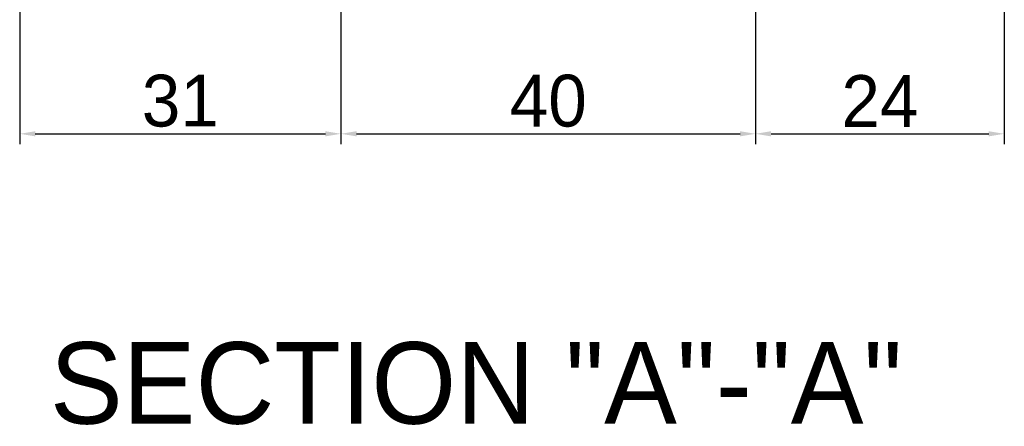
# Model space of a CAD drawing. Header units: millimetres. Extents: x 7251 to 7964, y 51 to 555.
# Tile 2 of 5: x 7717 to 7812, y 180 to 219. Entities that reach past the tile are written whole.
import ezdxf

# ---------------------------------------------------------------- set-up
doc = ezdxf.new("R2010")
doc.units = ezdxf.units.MM
doc.header["$LTSCALE"] = 5
doc.layers.add('5', color=7, linetype='Continuous')
doc.layers.add('외형선', color=3, linetype='Continuous')
doc.styles.add('H', font='txt')
doc.dimstyles.new('1', dxfattribs={"dimtxt": 5, "dimasz": 1.5, "dimexe": 1, "dimexo": 1, "dimgap": 0.6, "dimtad": 1, "dimdec": 3, "dimdsep": 46, "dimtxsty": 'H', "dimcen": 2.5, "dimclrd": 1, "dimclre": 1, "dimclrt": 3, "dimazin": 2, "dimtfac": 1, "dimtdec": 3, "dimtmove": 0, "dimatfit": 3, "dimfxl": 1, "dimtzin": 0, "dimarcsym": 0})

# ---------------------------------------------------------------- blocks, each defined once
blk = doc.blocks.new('*D906')
at = {"layer": 'Defpoints', "color": 0}
for p in [(7747.854168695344, 245.4330332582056), (7716.854168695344, 230.4330332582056), (7747.854168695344, 208.4545245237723)]:
    blk.add_point(p, dxfattribs=at)
at = {"layer": '외형선', "color": 1, "lineweight": -2}
for p, q in [((7747.854168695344, 244.4330332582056), (7747.854168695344, 207.4545245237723)), ((7716.854168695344, 229.4330332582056), (7716.854168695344, 207.4545245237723)), ((7718.354168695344, 208.4545245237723), (7746.354168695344, 208.4545245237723))]:
    blk.add_line(p, q, dxfattribs=at)
at = {"layer": '외형선', "color": 1}
for points in [[(7718.354168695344, 208.7045245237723), (7718.354168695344, 208.2045245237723), (7716.854168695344, 208.4545245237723)], [(7746.354168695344, 208.2045245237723), (7746.354168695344, 208.7045245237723), (7747.854168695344, 208.4545245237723)]]:
    blk.add_solid(points, dxfattribs=at)
at = {"layer": '외형선', "color": 3, "insert": (7732.354168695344, 211.6244313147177), "char_height": 5, "attachment_point": 5, "style": 'H'}
blk.add_mtext('31', dxfattribs=at)
blk = doc.blocks.new('*D922')
at = {"layer": 'Defpoints', "color": 0}
for p in [(7747.854168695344, 245.433032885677), (7787.854175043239, 245.4330325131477), (7787.854175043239, 208.4545245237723)]:
    blk.add_point(p, dxfattribs=at)
at = {"layer": '외형선', "color": 1, "lineweight": -2}
for p, q in [((7747.854168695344, 244.433032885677), (7747.854168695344, 207.4545245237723)), ((7787.854175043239, 244.4330325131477), (7787.854175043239, 207.4545245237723)), ((7749.354168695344, 208.4545245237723), (7786.354175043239, 208.4545245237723))]:
    blk.add_line(p, q, dxfattribs=at)
at = {"layer": '외형선', "color": 1}
for points in [[(7749.354168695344, 208.7045245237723), (7749.354168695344, 208.2045245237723), (7747.854168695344, 208.4545245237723)], [(7786.354175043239, 208.2045245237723), (7786.354175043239, 208.7045245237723), (7787.854175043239, 208.4545245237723)]]:
    blk.add_solid(points, dxfattribs=at)
at = {"layer": '외형선', "color": 3, "insert": (7767.854171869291, 211.6211024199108), "char_height": 5, "attachment_point": 5, "style": 'H'}
blk.add_mtext('40', dxfattribs=at)
blk = doc.blocks.new('*D923')
at = {"layer": 'Defpoints', "color": 0}
for p in [(7811.854177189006, 262.9330323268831), (7787.854175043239, 245.4330325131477), (7811.854177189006, 208.4545245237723)]:
    blk.add_point(p, dxfattribs=at)
at = {"layer": '외형선', "color": 1, "lineweight": -2}
for p, q in [((7811.854177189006, 261.9330323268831), (7811.854177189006, 207.4545245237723)), ((7787.854175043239, 244.4330325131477), (7787.854175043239, 207.4545245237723)), ((7789.354175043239, 208.4545245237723), (7810.354177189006, 208.4545245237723))]:
    blk.add_line(p, q, dxfattribs=at)
at = {"layer": '외형선', "color": 1}
for points in [[(7789.354175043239, 208.7045245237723), (7789.354175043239, 208.2045245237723), (7787.854175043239, 208.4545245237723)], [(7810.354177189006, 208.2045245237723), (7810.354177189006, 208.7045245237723), (7811.854177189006, 208.4545245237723)]]:
    blk.add_solid(points, dxfattribs=at)
at = {"layer": '외형선', "color": 3, "insert": (7799.854176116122, 211.6211024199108), "char_height": 5, "attachment_point": 5, "style": 'H'}
blk.add_mtext('24', dxfattribs=at)

msp = doc.modelspace()

# ---------------------------------------------------------------- texts
at = {"layer": '5', "color": 3, "ltscale": 0.5, "insert": (7802.01064329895, 180.3488610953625), "char_height": 7.875, "attachment_point": 9}
msp.add_mtext('\\A1;SECTION "A"-"A"', dxfattribs=at)

# ---------------------------------------------------------------- dimensions: what is measured, and where the dimension line sits
at = {"layer": '외형선'}
for base, p1, p2, picture, middle in [((7811.854177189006, 208.4545245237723), (7787.854175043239, 245.4330325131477), (7811.854177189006, 262.9330323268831), '*D923', (7799.854176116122, 211.6211024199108)), ((7747.854168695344, 208.4545245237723), (7716.854168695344, 230.4330332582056), (7747.854168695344, 245.4330332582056), '*D906', (7732.354168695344, 211.6244313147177)), ((7787.854175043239, 208.4545245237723), (7747.854168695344, 245.433032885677), (7787.854175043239, 245.4330325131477), '*D922', (7767.854171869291, 211.6211024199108))]:
    dim = msp.add_linear_dim(base=base, p1=p1, p2=p2, dimstyle='1', dxfattribs=at)
    dim.commit()
    dim.dimension.update_dxf_attribs({"geometry": picture, "text_midpoint": middle})

doc.saveas('drawing.dxf')
